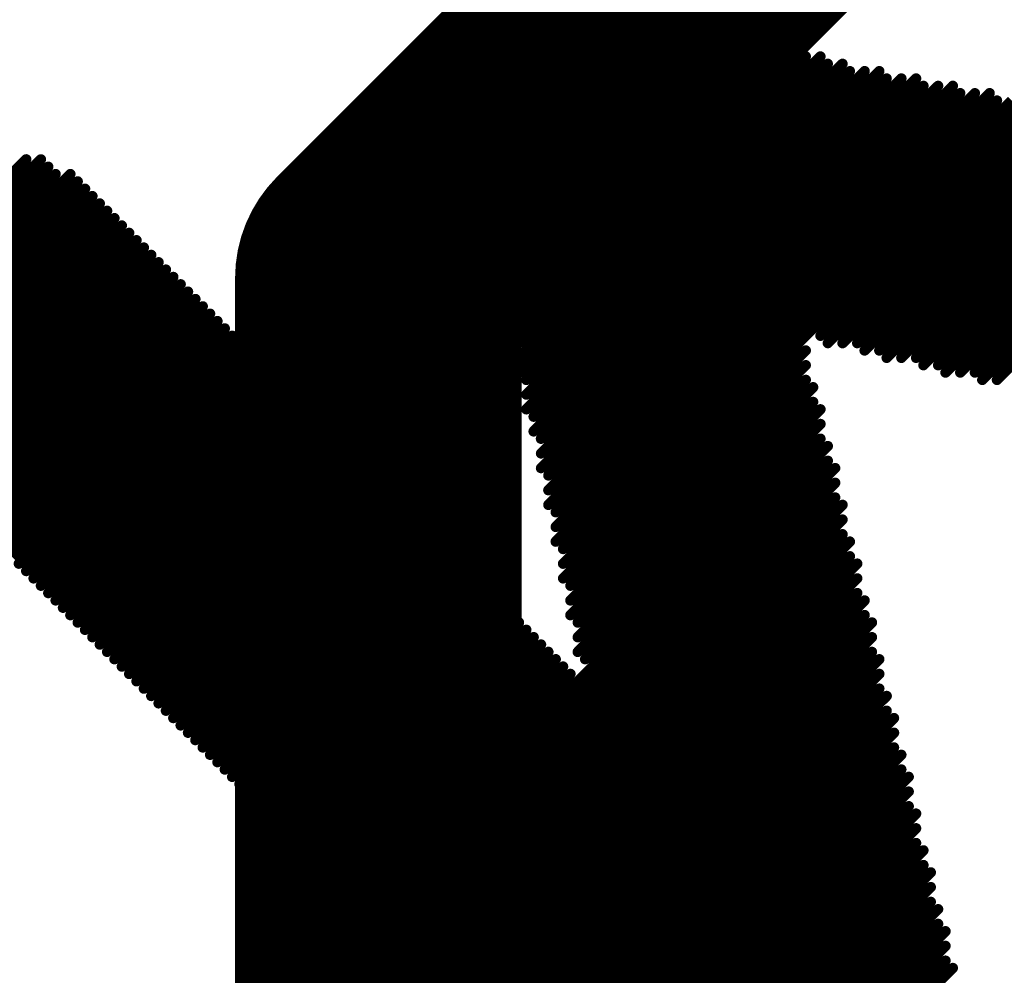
# Model space of a CAD drawing. Header units: inches. Extents: x -60 to 68, y -60 to 60.
# Tile 30 of 78: x -38.69 to -36.28, y 31.61 to 33.94. Entities that reach past the tile are written whole.
import ezdxf

# ---------------------------------------------------------------- set-up
doc = ezdxf.new("R2010")
doc.units = ezdxf.units.IN
doc.layers.add('Bottom Overlay', color=54, linetype='Continuous')
doc.layers.add('Top Copper', color=1, linetype='Continuous')

# ---------------------------------------------------------------- blocks, each defined once
blk = doc.blocks.new('LOGO_MSM_B_74')
at = {"layer": 'Bottom Overlay'}
for points in [[(-3.6195, 1.5748, 0.0254, 0.0254, 0), (-2.9591, 1.5748, 0.0254, 0.0254, 0)], [(-3.6195, 1.5494, 0.0254, 0.0254, 0), (-2.9337, 1.5494, 0.0254, 0.0254, 0)], [(-3.6449, 1.524, 0.0254, 0.0254, 0), (-2.9337, 1.524, 0.0254, 0.0254, 0)], [(-3.6449, 1.4986, 0.0254, 0.0254, 0), (-2.9337, 1.4986, 0.0254, 0.0254, 0)], [(-3.6449, 1.4732, 0.0254, 0.0254, 0), (-2.9083, 1.4732, 0.0254, 0.0254, 0)], [(-3.6449, 1.4478, 0.0254, 0.0254, 0), (-2.9083, 1.4478, 0.0254, 0.0254, 0)], [(-3.6703, 1.4224, 0.0254, 0.0254, 0), (-2.9083, 1.4224, 0.0254, 0.0254, 0)], [(-3.6703, 1.397, 0.0254, 0.0254, 0), (-2.9083, 1.397, 0.0254, 0.0254, 0)], [(-3.6703, 1.3716, 0.0254, 0.0254, 0), (-2.9083, 1.3716, 0.0254, 0.0254, 0)], [(-3.6703, 1.3462, 0.0254, 0.0254, 0), (-2.9083, 1.3462, 0.0254, 0.0254, 0)], [(-3.6703, 1.3208, 0.0254, 0.0254, 0), (-2.9083, 1.3208, 0.0254, 0.0254, 0)], [(-3.6703, 1.2954, 0.0254, 0.0254, 0), (-2.9083, 1.2954, 0.0254, 0.0254, 0)], [(-3.6703, 1.27, 0.0254, 0.0254, 0), (-2.9083, 1.27, 0.0254, 0.0254, 0)], [(-3.6703, 1.2446, 0.0254, 0.0254, 0), (-2.9083, 1.2446, 0.0254, 0.0254, 0)], [(-3.6703, 1.2192, 0.0254, 0.0254, 0), (-2.9083, 1.2192, 0.0254, 0.0254, 0)], [(-3.6703, 1.1938, 0.0254, 0.0254, 0), (-2.9083, 1.1938, 0.0254, 0.0254, 0)], [(-3.6703, 1.1684, 0.0254, 0.0254, 0), (-2.9083, 1.1684, 0.0254, 0.0254, 0)], [(-3.6703, 1.143, 0.0254, 0.0254, 0), (-2.9083, 1.143, 0.0254, 0.0254, 0)], [(-3.6703, 1.1176, 0.0254, 0.0254, 0), (-2.9083, 1.1176, 0.0254, 0.0254, 0)], [(-3.6703, 1.0922, 0.0254, 0.0254, 0), (-2.9083, 1.0922, 0.0254, 0.0254, 0)], [(-3.6703, 1.0668, 0.0254, 0.0254, 0), (-2.9083, 1.0668, 0.0254, 0.0254, 0)], [(-3.6703, 1.0414, 0.0254, 0.0254, 0), (-2.9083, 1.0414, 0.0254, 0.0254, 0)], [(-3.6703, 1.016, 0.0254, 0.0254, 0), (-2.9083, 1.016, 0.0254, 0.0254, 0)], [(-3.6703, 0.9906, 0.0254, 0.0254, 0), (-2.9083, 0.9906, 0.0254, 0.0254, 0)], [(-3.6703, 0.9652, 0.0254, 0.0254, 0), (-2.9083, 0.9652, 0.0254, 0.0254, 0)], [(-3.6703, 0.9398, 0.0254, 0.0254, 0), (-2.9083, 0.9398, 0.0254, 0.0254, 0)], [(-3.6703, 0.9144, 0.0254, 0.0254, 0), (-2.9083, 0.9144, 0.0254, 0.0254, 0)], [(-3.6703, 0.889, 0.0254, 0.0254, 0), (-2.9083, 0.889, 0.0254, 0.0254, 0)], [(-3.6703, 0.8636, 0.0254, 0.0254, 0), (-2.9083, 0.8636, 0.0254, 0.0254, 0)], [(-1.9939, 0.8636, 0.0254, 0.0254, 0), (-1.8161, 0.8636, 0.0254, 0.0254, 0)], [(-3.6703, 0.8382, 0.0254, 0.0254, 0), (-2.9083, 0.8382, 0.0254, 0.0254, 0)], [(-2.0955, 0.8382, 0.0254, 0.0254, 0), (-1.7653, 0.8382, 0.0254, 0.0254, 0)], [(-3.6703, 0.8128, 0.0254, 0.0254, 0), (-2.9083, 0.8128, 0.0254, 0.0254, 0)], [(-2.1209, 0.8128, 0.0254, 0.0254, 0), (-1.7399, 0.8128, 0.0254, 0.0254, 0)], [(-3.6703, 0.7874, 0.0254, 0.0254, 0), (-2.9083, 0.7874, 0.0254, 0.0254, 0)], [(-2.1717, 0.7874, 0.0254, 0.0254, 0), (-1.7145, 0.7874, 0.0254, 0.0254, 0)], [(-3.6703, 0.762, 0.0254, 0.0254, 0), (-2.9083, 0.762, 0.0254, 0.0254, 0)], [(-2.1971, 0.762, 0.0254, 0.0254, 0), (-1.6891, 0.762, 0.0254, 0.0254, 0)], [(-3.6703, 0.7366, 0.0254, 0.0254, 0), (-2.9083, 0.7366, 0.0254, 0.0254, 0)], [(-2.2225, 0.7366, 0.0254, 0.0254, 0), (-1.6637, 0.7366, 0.0254, 0.0254, 0)], [(-3.6703, 0.7112, 0.0254, 0.0254, 0), (-2.9083, 0.7112, 0.0254, 0.0254, 0)], [(-2.2225, 0.7112, 0.0254, 0.0254, 0), (-1.6383, 0.7112, 0.0254, 0.0254, 0)], [(-3.6703, 0.6858, 0.0254, 0.0254, 0), (-2.9083, 0.6858, 0.0254, 0.0254, 0)], [(-2.2479, 0.6858, 0.0254, 0.0254, 0), (-1.6129, 0.6858, 0.0254, 0.0254, 0)], [(-3.6703, 0.6604, 0.0254, 0.0254, 0), (-2.9083, 0.6604, 0.0254, 0.0254, 0)], [(-2.2733, 0.6604, 0.0254, 0.0254, 0), (-1.6129, 0.6604, 0.0254, 0.0254, 0)], [(-3.6703, 0.635, 0.0254, 0.0254, 0), (-2.9083, 0.635, 0.0254, 0.0254, 0)], [(-2.2733, 0.635, 0.0254, 0.0254, 0), (-1.5875, 0.635, 0.0254, 0.0254, 0)], [(-3.6703, 0.6096, 0.0254, 0.0254, 0), (-2.9083, 0.6096, 0.0254, 0.0254, 0)], [(-2.2987, 0.6096, 0.0254, 0.0254, 0), (-1.5621, 0.6096, 0.0254, 0.0254, 0)], [(-3.6703, 0.5842, 0.0254, 0.0254, 0), (-2.9083, 0.5842, 0.0254, 0.0254, 0)], [(-2.3241, 0.5842, 0.0254, 0.0254, 0), (-1.5621, 0.5842, 0.0254, 0.0254, 0)], [(-3.6703, 0.5588, 0.0254, 0.0254, 0), (-2.9083, 0.5588, 0.0254, 0.0254, 0)], [(-2.3241, 0.5588, 0.0254, 0.0254, 0), (-1.5367, 0.5588, 0.0254, 0.0254, 0)], [(-3.6703, 0.5334, 0.0254, 0.0254, 0), (-2.9083, 0.5334, 0.0254, 0.0254, 0)], [(-2.3495, 0.5334, 0.0254, 0.0254, 0), (-1.5113, 0.5334, 0.0254, 0.0254, 0)], [(-3.6703, 0.508, 0.0254, 0.0254, 0), (-2.9083, 0.508, 0.0254, 0.0254, 0)], [(-2.3749, 0.508, 0.0254, 0.0254, 0), (-1.5113, 0.508, 0.0254, 0.0254, 0)], [(-3.6703, 0.4826, 0.0254, 0.0254, 0), (-2.9083, 0.4826, 0.0254, 0.0254, 0)], [(-2.3749, 0.4826, 0.0254, 0.0254, 0), (-1.4859, 0.4826, 0.0254, 0.0254, 0)], [(-3.6703, 0.4572, 0.0254, 0.0254, 0), (-2.9083, 0.4572, 0.0254, 0.0254, 0)], [(-2.4003, 0.4572, 0.0254, 0.0254, 0), (-1.4605, 0.4572, 0.0254, 0.0254, 0)], [(-3.6703, 0.4318, 0.0254, 0.0254, 0), (-2.9083, 0.4318, 0.0254, 0.0254, 0)], [(-2.4257, 0.4318, 0.0254, 0.0254, 0), (-1.4605, 0.4318, 0.0254, 0.0254, 0)], [(-3.6703, 0.4064, 0.0254, 0.0254, 0), (-2.9083, 0.4064, 0.0254, 0.0254, 0)], [(-2.4257, 0.4064, 0.0254, 0.0254, 0), (-1.4351, 0.4064, 0.0254, 0.0254, 0)], [(-3.6703, 0.381, 0.0254, 0.0254, 0), (-2.9083, 0.381, 0.0254, 0.0254, 0)], [(-2.4511, 0.381, 0.0254, 0.0254, 0), (-1.4097, 0.381, 0.0254, 0.0254, 0)], [(-3.6703, 0.3556, 0.0254, 0.0254, 0), (-2.9083, 0.3556, 0.0254, 0.0254, 0)], [(-2.4765, 0.3556, 0.0254, 0.0254, 0), (-1.4097, 0.3556, 0.0254, 0.0254, 0)], [(-3.6703, 0.3302, 0.0254, 0.0254, 0), (-2.9083, 0.3302, 0.0254, 0.0254, 0)], [(-2.4765, 0.3302, 0.0254, 0.0254, 0), (-1.3843, 0.3302, 0.0254, 0.0254, 0)], [(-3.6703, 0.3048, 0.0254, 0.0254, 0), (-2.9083, 0.3048, 0.0254, 0.0254, 0)], [(-2.5019, 0.3048, 0.0254, 0.0254, 0), (-1.3843, 0.3048, 0.0254, 0.0254, 0)], [(-3.6703, 0.2794, 0.0254, 0.0254, 0), (-2.9083, 0.2794, 0.0254, 0.0254, 0)], [(-2.5273, 0.2794, 0.0254, 0.0254, 0), (-1.3589, 0.2794, 0.0254, 0.0254, 0)], [(-3.6703, 0.254, 0.0254, 0.0254, 0), (-2.9083, 0.254, 0.0254, 0.0254, 0)], [(-2.5273, 0.254, 0.0254, 0.0254, 0), (-1.3335, 0.254, 0.0254, 0.0254, 0)], [(-3.6703, 0.2286, 0.0254, 0.0254, 0), (-2.9083, 0.2286, 0.0254, 0.0254, 0)], [(-2.5527, 0.2286, 0.0254, 0.0254, 0), (-1.3335, 0.2286, 0.0254, 0.0254, 0)], [(-3.6703, 0.2032, 0.0254, 0.0254, 0), (-2.9083, 0.2032, 0.0254, 0.0254, 0)], [(-2.5527, 0.2032, 0.0254, 0.0254, 0), (-1.3081, 0.2032, 0.0254, 0.0254, 0)], [(-3.6703, 0.1778, 0.0254, 0.0254, 0), (-2.9083, 0.1778, 0.0254, 0.0254, 0)], [(-2.5781, 0.1778, 0.0254, 0.0254, 0), (-1.2827, 0.1778, 0.0254, 0.0254, 0)], [(-3.6703, 0.1524, 0.0254, 0.0254, 0), (-2.9083, 0.1524, 0.0254, 0.0254, 0)], [(-2.6035, 0.1524, 0.0254, 0.0254, 0), (-1.2827, 0.1524, 0.0254, 0.0254, 0)], [(-3.6703, 0.127, 0.0254, 0.0254, 0), (-2.9083, 0.127, 0.0254, 0.0254, 0)], [(-2.6035, 0.127, 0.0254, 0.0254, 0), (-1.2573, 0.127, 0.0254, 0.0254, 0)], [(-3.6703, 0.1016, 0.0254, 0.0254, 0), (-2.9083, 0.1016, 0.0254, 0.0254, 0)], [(-2.6289, 0.1016, 0.0254, 0.0254, 0), (-1.2319, 0.1016, 0.0254, 0.0254, 0)], [(-3.6703, 0.0762, 0.0254, 0.0254, 0), (-2.9083, 0.0762, 0.0254, 0.0254, 0)], [(-2.6543, 0.0762, 0.0254, 0.0254, 0), (-1.2319, 0.0762, 0.0254, 0.0254, 0)], [(-3.6703, 0.0508, 0.0254, 0.0254, 0), (-2.9083, 0.0508, 0.0254, 0.0254, 0)], [(-2.6543, 0.0508, 0.0254, 0.0254, 0), (-1.2065, 0.0508, 0.0254, 0.0254, 0)], [(-3.6703, 0.0254, 0.0254, 0.0254, 0), (-2.9083, 0.0254, 0.0254, 0.0254, 0)], [(-2.6797, 0.0254, 0.0254, 0.0254, 0), (-1.1811, 0.0254, 0.0254, 0.0254, 0)], [(-3.6703, 0, 0.0254, 0.0254, 0), (-2.9083, 0, 0.0254, 0.0254, 0)], [(-2.7051, 0, 0.0254, 0.0254, 0), (-1.1811, 0, 0.0254, 0.0254, 0)], [(-3.6703, -0.0254, 0.0254, 0.0254, 0), (-2.9083, -0.0254, 0.0254, 0.0254, 0)], [(-2.7051, -0.0254, 0.0254, 0.0254, 0), (-1.1557, -0.0254, 0.0254, 0.0254, 0)], [(-3.6703, -0.0508, 0.0254, 0.0254, 0), (-2.9083, -0.0508, 0.0254, 0.0254, 0)], [(-2.7305, -0.0508, 0.0254, 0.0254, 0), (-1.1303, -0.0508, 0.0254, 0.0254, 0)], [(-3.6703, -0.0762, 0.0254, 0.0254, 0), (-2.9083, -0.0762, 0.0254, 0.0254, 0)], [(-2.7559, -0.0762, 0.0254, 0.0254, 0), (-1.1303, -0.0762, 0.0254, 0.0254, 0)], [(-3.6703, -0.1016, 0.0254, 0.0254, 0), (-2.9083, -0.1016, 0.0254, 0.0254, 0)], [(-2.7559, -0.1016, 0.0254, 0.0254, 0), (-1.9431, -0.1016, 0.0254, 0.0254, 0)], [(-1.8923, -0.1016, 0.0254, 0.0254, 0), (-1.1049, -0.1016, 0.0254, 0.0254, 0)], [(-3.6703, -0.127, 0.0254, 0.0254, 0), (-2.9083, -0.127, 0.0254, 0.0254, 0)], [(-2.7813, -0.127, 0.0254, 0.0254, 0), (-1.9685, -0.127, 0.0254, 0.0254, 0)], [(-1.8923, -0.127, 0.0254, 0.0254, 0), (-1.1049, -0.127, 0.0254, 0.0254, 0)], [(-3.6703, -0.1524, 0.0254, 0.0254, 0), (-2.9083, -0.1524, 0.0254, 0.0254, 0)], [(-2.8067, -0.1524, 0.0254, 0.0254, 0), (-1.9939, -0.1524, 0.0254, 0.0254, 0)], [(-1.8669, -0.1524, 0.0254, 0.0254, 0), (-1.0795, -0.1524, 0.0254, 0.0254, 0)], [(-3.6703, -0.1778, 0.0254, 0.0254, 0), (-2.9083, -0.1778, 0.0254, 0.0254, 0)], [(-2.8067, -0.1778, 0.0254, 0.0254, 0), (-1.9939, -0.1778, 0.0254, 0.0254, 0)], [(-1.8415, -0.1778, 0.0254, 0.0254, 0), (-1.0541, -0.1778, 0.0254, 0.0254, 0)], [(-3.6703, -0.2032, 0.0254, 0.0254, 0), (-2.9083, -0.2032, 0.0254, 0.0254, 0)], [(-2.8321, -0.2032, 0.0254, 0.0254, 0), (-2.0193, -0.2032, 0.0254, 0.0254, 0)], [(-1.8415, -0.2032, 0.0254, 0.0254, 0), (-1.0541, -0.2032, 0.0254, 0.0254, 0)], [(-3.6703, -0.2286, 0.0254, 0.0254, 0), (-2.9083, -0.2286, 0.0254, 0.0254, 0)], [(-2.8575, -0.2286, 0.0254, 0.0254, 0), (-2.0193, -0.2286, 0.0254, 0.0254, 0)], [(-1.8161, -0.2286, 0.0254, 0.0254, 0), (-1.0287, -0.2286, 0.0254, 0.0254, 0)], [(-3.6703, -0.254, 0.0254, 0.0254, 0), (-2.9083, -0.254, 0.0254, 0.0254, 0)], [(-2.8575, -0.254, 0.0254, 0.0254, 0), (-2.0447, -0.254, 0.0254, 0.0254, 0)], [(-1.8161, -0.254, 0.0254, 0.0254, 0), (-1.0033, -0.254, 0.0254, 0.0254, 0)], [(-3.6703, -0.2794, 0.0254, 0.0254, 0), (-2.0701, -0.2794, 0.0254, 0.0254, 0)], [(-1.7907, -0.2794, 0.0254, 0.0254, 0), (-1.0033, -0.2794, 0.0254, 0.0254, 0)], [(-3.6703, -0.3048, 0.0254, 0.0254, 0), (-2.0701, -0.3048, 0.0254, 0.0254, 0)], [(-1.7653, -0.3048, 0.0254, 0.0254, 0), (-0.1905, -0.3048, 0.0254, 0.0254, 0)], [(-3.6703, -0.3302, 0.0254, 0.0254, 0), (-2.0955, -0.3302, 0.0254, 0.0254, 0)], [(-1.7653, -0.3302, 0.0254, 0.0254, 0), (-0.1905, -0.3302, 0.0254, 0.0254, 0)], [(-3.6703, -0.3556, 0.0254, 0.0254, 0), (-2.0955, -0.3556, 0.0254, 0.0254, 0)], [(-1.7399, -0.3556, 0.0254, 0.0254, 0), (-0.1905, -0.3556, 0.0254, 0.0254, 0)], [(-3.6703, -0.381, 0.0254, 0.0254, 0), (-2.1209, -0.381, 0.0254, 0.0254, 0)], [(-1.7399, -0.381, 0.0254, 0.0254, 0), (-0.1905, -0.381, 0.0254, 0.0254, 0)], [(-3.6703, -0.4064, 0.0254, 0.0254, 0), (-2.1463, -0.4064, 0.0254, 0.0254, 0)], [(-1.7145, -0.4064, 0.0254, 0.0254, 0), (-0.1905, -0.4064, 0.0254, 0.0254, 0)], [(-3.6703, -0.4318, 0.0254, 0.0254, 0), (-2.1463, -0.4318, 0.0254, 0.0254, 0)], [(-1.6891, -0.4318, 0.0254, 0.0254, 0), (-0.1905, -0.4318, 0.0254, 0.0254, 0)], [(-3.6703, -0.4572, 0.0254, 0.0254, 0), (-2.1717, -0.4572, 0.0254, 0.0254, 0)], [(-1.6891, -0.4572, 0.0254, 0.0254, 0), (-0.1905, -0.4572, 0.0254, 0.0254, 0)], [(-3.6703, -0.4826, 0.0254, 0.0254, 0), (-2.1971, -0.4826, 0.0254, 0.0254, 0)], [(-1.6637, -0.4826, 0.0254, 0.0254, 0), (-0.1905, -0.4826, 0.0254, 0.0254, 0)], [(-3.6703, -0.508, 0.0254, 0.0254, 0), (-2.1971, -0.508, 0.0254, 0.0254, 0)], [(-3.6703, -0.5334, 0.0254, 0.0254, 0), (-2.2225, -0.5334, 0.0254, 0.0254, 0)], [(-3.6703, -0.5588, 0.0254, 0.0254, 0), (-2.2225, -0.5588, 0.0254, 0.0254, 0)], [(-3.6703, -0.5842, 0.0254, 0.0254, 0), (-2.2479, -0.5842, 0.0254, 0.0254, 0)], [(-3.6703, -0.6096, 0.0254, 0.0254, 0), (-2.2733, -0.6096, 0.0254, 0.0254, 0)], [(-3.6703, -0.635, 0.0254, 0.0254, 0), (-2.2733, -0.635, 0.0254, 0.0254, 0)], [(-3.6703, -0.6604, 0.0254, 0.0254, 0), (-2.2987, -0.6604, 0.0254, 0.0254, 0)], [(-3.6703, -0.6858, 0.0254, 0.0254, 0), (-2.2987, -0.6858, 0.0254, 0.0254, 0)], [(-3.6703, -0.7112, 0.0254, 0.0254, 0), (-2.3241, -0.7112, 0.0254, 0.0254, 0)], [(-3.6703, -0.7366, 0.0254, 0.0254, 0), (-2.3495, -0.7366, 0.0254, 0.0254, 0)], [(-3.6703, -0.762, 0.0254, 0.0254, 0), (-2.3495, -0.762, 0.0254, 0.0254, 0)], [(-3.6703, -0.7874, 0.0254, 0.0254, 0), (-2.3749, -0.7874, 0.0254, 0.0254, 0)], [(-3.6703, -0.8128, 0.0254, 0.0254, 0), (-2.4003, -0.8128, 0.0254, 0.0254, 0)], [(-3.6703, -0.8382, 0.0254, 0.0254, 0), (-2.4003, -0.8382, 0.0254, 0.0254, 0)], [(-3.6703, -0.8636, 0.0254, 0.0254, 0), (-2.4257, -0.8636, 0.0254, 0.0254, 0)], [(-3.6703, -0.889, 0.0254, 0.0254, 0), (-2.4257, -0.889, 0.0254, 0.0254, 0)], [(-3.6703, -0.9144, 0.0254, 0.0254, 0), (-2.4511, -0.9144, 0.0254, 0.0254, 0)], [(-3.6703, -0.9398, 0.0254, 0.0254, 0), (-2.4765, -0.9398, 0.0254, 0.0254, 0)], [(-3.6703, -0.9652, 0.0254, 0.0254, 0), (-2.4765, -0.9652, 0.0254, 0.0254, 0)], [(-3.6703, -0.9906, 0.0254, 0.0254, 0), (-2.5019, -0.9906, 0.0254, 0.0254, 0)], [(-3.6703, -1.016, 0.0254, 0.0254, 0), (-2.5019, -1.016, 0.0254, 0.0254, 0)], [(-3.6703, -1.0414, 0.0254, 0.0254, 0), (-2.5273, -1.0414, 0.0254, 0.0254, 0)], [(-3.6703, -1.0668, 0.0254, 0.0254, 0), (-2.5527, -1.0668, 0.0254, 0.0254, 0)], [(-3.6703, -1.0922, 0.0254, 0.0254, 0), (-2.5527, -1.0922, 0.0254, 0.0254, 0)], [(-3.6703, -1.1176, 0.0254, 0.0254, 0), (-2.5781, -1.1176, 0.0254, 0.0254, 0)], [(-3.6703, -1.143, 0.0254, 0.0254, 0), (-2.6035, -1.143, 0.0254, 0.0254, 0)], [(-3.6703, -1.1684, 0.0254, 0.0254, 0), (-2.6035, -1.1684, 0.0254, 0.0254, 0)], [(-3.6703, -1.1938, 0.0254, 0.0254, 0), (-2.6289, -1.1938, 0.0254, 0.0254, 0)], [(-3.6703, -1.2192, 0.0254, 0.0254, 0), (-2.6289, -1.2192, 0.0254, 0.0254, 0)], [(-3.6703, -1.2446, 0.0254, 0.0254, 0), (-2.6543, -1.2446, 0.0254, 0.0254, 0)], [(-3.6703, -1.27, 0.0254, 0.0254, 0), (-2.6797, -1.27, 0.0254, 0.0254, 0)], [(-3.6703, -1.2954, 0.0254, 0.0254, 0), (-2.6797, -1.2954, 0.0254, 0.0254, 0)], [(-3.6703, -1.3208, 0.0254, 0.0254, 0), (-2.7051, -1.3208, 0.0254, 0.0254, 0)], [(-3.6703, -1.3462, 0.0254, 0.0254, 0), (-2.7051, -1.3462, 0.0254, 0.0254, 0)], [(-3.6703, -1.3716, 0.0254, 0.0254, 0), (-2.7305, -1.3716, 0.0254, 0.0254, 0)], [(-3.6703, -1.397, 0.0254, 0.0254, 0), (-2.7559, -1.397, 0.0254, 0.0254, 0)], [(-3.6449, -1.4224, 0.0254, 0.0254, 0), (-2.7559, -1.4224, 0.0254, 0.0254, 0)]]:
    blk.add_lwpolyline(points, format="xyseb", dxfattribs=at)
for points in [[(-2.9655, 1.5748, 0.0127, 0.0127, 1), (-2.9527, 1.5748, 0.0127, 0.0127, 1)], [(-2.94, 1.5494, 0.0127, 0.0127, 1), (-2.9274, 1.5494, 0.0127, 0.0127, 1)], [(-2.94, 1.524, 0.0127, 0.0127, 1), (-2.9274, 1.524, 0.0127, 0.0127, 1)], [(-2.94, 1.4986, 0.0127, 0.0127, 1), (-2.9274, 1.4986, 0.0127, 0.0127, 1)], [(-2.9146, 1.4732, 0.0127, 0.0127, 1), (-2.9019, 1.4732, 0.0127, 0.0127, 1)], [(-2.9146, 1.4478, 0.0127, 0.0127, 1), (-2.9019, 1.4478, 0.0127, 0.0127, 1)], [(-2.9146, 1.4224, 0.0127, 0.0127, 1), (-2.9019, 1.4224, 0.0127, 0.0127, 1)], [(-2.9146, 1.397, 0.0127, 0.0127, 1), (-2.9019, 1.397, 0.0127, 0.0127, 1)], [(-2.9146, 1.3716, 0.0127, 0.0127, 1), (-2.9019, 1.3716, 0.0127, 0.0127, 1)], [(-2.9146, 1.3462, 0.0127, 0.0127, 1), (-2.9019, 1.3462, 0.0127, 0.0127, 1)], [(-2.9146, 1.3208, 0.0127, 0.0127, 1), (-2.9019, 1.3208, 0.0127, 0.0127, 1)], [(-2.9146, 1.2954, 0.0127, 0.0127, 1), (-2.9019, 1.2954, 0.0127, 0.0127, 1)], [(-2.9146, 1.27, 0.0127, 0.0127, 1), (-2.9019, 1.27, 0.0127, 0.0127, 1)], [(-2.9146, 1.2446, 0.0127, 0.0127, 1), (-2.9019, 1.2446, 0.0127, 0.0127, 1)], [(-2.9146, 1.2192, 0.0127, 0.0127, 1), (-2.9019, 1.2192, 0.0127, 0.0127, 1)], [(-2.9146, 1.1938, 0.0127, 0.0127, 1), (-2.9019, 1.1938, 0.0127, 0.0127, 1)], [(-2.9146, 1.1684, 0.0127, 0.0127, 1), (-2.9019, 1.1684, 0.0127, 0.0127, 1)], [(-2.9146, 1.143, 0.0127, 0.0127, 1), (-2.9019, 1.143, 0.0127, 0.0127, 1)], [(-2.9146, 1.1176, 0.0127, 0.0127, 1), (-2.9019, 1.1176, 0.0127, 0.0127, 1)], [(-2.9146, 1.0922, 0.0127, 0.0127, 1), (-2.9019, 1.0922, 0.0127, 0.0127, 1)], [(-2.9146, 1.0668, 0.0127, 0.0127, 1), (-2.9019, 1.0668, 0.0127, 0.0127, 1)], [(-2.9146, 1.0414, 0.0127, 0.0127, 1), (-2.9019, 1.0414, 0.0127, 0.0127, 1)], [(-2.9146, 1.016, 0.0127, 0.0127, 1), (-2.9019, 1.016, 0.0127, 0.0127, 1)], [(-2.9146, 0.9906, 0.0127, 0.0127, 1), (-2.9019, 0.9906, 0.0127, 0.0127, 1)], [(-2.9146, 0.9652, 0.0127, 0.0127, 1), (-2.9019, 0.9652, 0.0127, 0.0127, 1)], [(-2.9146, 0.9398, 0.0127, 0.0127, 1), (-2.9019, 0.9398, 0.0127, 0.0127, 1)], [(-2.9146, 0.9144, 0.0127, 0.0127, 1), (-2.9019, 0.9144, 0.0127, 0.0127, 1)], [(-3.6766, 0.889, 0.0127, 0.0127, 1), (-3.6639, 0.889, 0.0127, 0.0127, 1)], [(-2.9146, 0.889, 0.0127, 0.0127, 1), (-2.9019, 0.889, 0.0127, 0.0127, 1)], [(-3.6766, 0.8636, 0.0127, 0.0127, 1), (-3.6639, 0.8636, 0.0127, 0.0127, 1)], [(-2.9146, 0.8636, 0.0127, 0.0127, 1), (-2.9019, 0.8636, 0.0127, 0.0127, 1)], [(-2.0002, 0.8636, 0.0127, 0.0127, 1), (-1.9875, 0.8636, 0.0127, 0.0127, 1)], [(-1.8224, 0.8636, 0.0127, 0.0127, 1), (-1.8097, 0.8636, 0.0127, 0.0127, 1)], [(-3.6766, 0.8382, 0.0127, 0.0127, 1), (-3.6639, 0.8382, 0.0127, 0.0127, 1)], [(-2.9146, 0.8382, 0.0127, 0.0127, 1), (-2.9019, 0.8382, 0.0127, 0.0127, 1)], [(-2.1019, 0.8382, 0.0127, 0.0127, 1), (-2.0892, 0.8382, 0.0127, 0.0127, 1)], [(-1.7716, 0.8382, 0.0127, 0.0127, 1), (-1.759, 0.8382, 0.0127, 0.0127, 1)], [(-3.6766, 0.8128, 0.0127, 0.0127, 1), (-3.6639, 0.8128, 0.0127, 0.0127, 1)], [(-2.9146, 0.8128, 0.0127, 0.0127, 1), (-2.9019, 0.8128, 0.0127, 0.0127, 1)], [(-2.1273, 0.8128, 0.0127, 0.0127, 1), (-2.1145, 0.8128, 0.0127, 0.0127, 1)], [(-1.7463, 0.8128, 0.0127, 0.0127, 1), (-1.7335, 0.8128, 0.0127, 0.0127, 1)], [(-3.6766, 0.7874, 0.0127, 0.0127, 1), (-3.6639, 0.7874, 0.0127, 0.0127, 1)], [(-2.9146, 0.7874, 0.0127, 0.0127, 1), (-2.9019, 0.7874, 0.0127, 0.0127, 1)], [(-2.178, 0.7874, 0.0127, 0.0127, 1), (-2.1654, 0.7874, 0.0127, 0.0127, 1)], [(-1.7208, 0.7874, 0.0127, 0.0127, 1), (-1.7082, 0.7874, 0.0127, 0.0127, 1)], [(-3.6766, 0.762, 0.0127, 0.0127, 1), (-3.6639, 0.762, 0.0127, 0.0127, 1)], [(-2.9146, 0.762, 0.0127, 0.0127, 1), (-2.9019, 0.762, 0.0127, 0.0127, 1)], [(-2.2034, 0.762, 0.0127, 0.0127, 1), (-2.1907, 0.762, 0.0127, 0.0127, 1)], [(-1.6954, 0.762, 0.0127, 0.0127, 1), (-1.6827, 0.762, 0.0127, 0.0127, 1)], [(-3.6766, 0.7366, 0.0127, 0.0127, 1), (-3.6639, 0.7366, 0.0127, 0.0127, 1)], [(-2.9146, 0.7366, 0.0127, 0.0127, 1), (-2.9019, 0.7366, 0.0127, 0.0127, 1)], [(-2.2288, 0.7366, 0.0127, 0.0127, 1), (-2.2161, 0.7366, 0.0127, 0.0127, 1)], [(-1.6701, 0.7366, 0.0127, 0.0127, 1), (-1.6574, 0.7366, 0.0127, 0.0127, 1)], [(-3.6766, 0.7112, 0.0127, 0.0127, 1), (-3.6639, 0.7112, 0.0127, 0.0127, 1)], [(-2.9146, 0.7112, 0.0127, 0.0127, 1), (-2.9019, 0.7112, 0.0127, 0.0127, 1)], [(-2.2288, 0.7112, 0.0127, 0.0127, 1), (-2.2161, 0.7112, 0.0127, 0.0127, 1)], [(-1.6446, 0.7112, 0.0127, 0.0127, 1), (-1.632, 0.7112, 0.0127, 0.0127, 1)], [(-3.6766, 0.6858, 0.0127, 0.0127, 1), (-3.6639, 0.6858, 0.0127, 0.0127, 1)], [(-2.9146, 0.6858, 0.0127, 0.0127, 1), (-2.9019, 0.6858, 0.0127, 0.0127, 1)], [(-2.2542, 0.6858, 0.0127, 0.0127, 1), (-2.2416, 0.6858, 0.0127, 0.0127, 1)], [(-1.6193, 0.6858, 0.0127, 0.0127, 1), (-1.6065, 0.6858, 0.0127, 0.0127, 1)], [(-3.6766, 0.6604, 0.0127, 0.0127, 1), (-3.6639, 0.6604, 0.0127, 0.0127, 1)], [(-2.9146, 0.6604, 0.0127, 0.0127, 1), (-2.9019, 0.6604, 0.0127, 0.0127, 1)], [(-2.2797, 0.6604, 0.0127, 0.0127, 1), (-2.267, 0.6604, 0.0127, 0.0127, 1)], [(-1.6193, 0.6604, 0.0127, 0.0127, 1), (-1.6065, 0.6604, 0.0127, 0.0127, 1)], [(-3.6766, 0.635, 0.0127, 0.0127, 1), (-3.6639, 0.635, 0.0127, 0.0127, 1)], [(-2.9146, 0.635, 0.0127, 0.0127, 1), (-2.9019, 0.635, 0.0127, 0.0127, 1)], [(-2.2797, 0.635, 0.0127, 0.0127, 1), (-2.267, 0.635, 0.0127, 0.0127, 1)], [(-1.5938, 0.635, 0.0127, 0.0127, 1), (-1.5812, 0.635, 0.0127, 0.0127, 1)], [(-3.6766, 0.6096, 0.0127, 0.0127, 1), (-3.6639, 0.6096, 0.0127, 0.0127, 1)], [(-2.9146, 0.6096, 0.0127, 0.0127, 1), (-2.9019, 0.6096, 0.0127, 0.0127, 1)], [(-2.3051, 0.6096, 0.0127, 0.0127, 1), (-2.2923, 0.6096, 0.0127, 0.0127, 1)], [(-1.5684, 0.6096, 0.0127, 0.0127, 1), (-1.5557, 0.6096, 0.0127, 0.0127, 1)], [(-3.6766, 0.5842, 0.0127, 0.0127, 1), (-3.6639, 0.5842, 0.0127, 0.0127, 1)], [(-2.9146, 0.5842, 0.0127, 0.0127, 1), (-2.9019, 0.5842, 0.0127, 0.0127, 1)], [(-2.3304, 0.5842, 0.0127, 0.0127, 1), (-2.3178, 0.5842, 0.0127, 0.0127, 1)], [(-1.5684, 0.5842, 0.0127, 0.0127, 1), (-1.5557, 0.5842, 0.0127, 0.0127, 1)], [(-3.6766, 0.5588, 0.0127, 0.0127, 1), (-3.6639, 0.5588, 0.0127, 0.0127, 1)], [(-2.9146, 0.5588, 0.0127, 0.0127, 1), (-2.9019, 0.5588, 0.0127, 0.0127, 1)], [(-2.3304, 0.5588, 0.0127, 0.0127, 1), (-2.3178, 0.5588, 0.0127, 0.0127, 1)], [(-1.5431, 0.5588, 0.0127, 0.0127, 1), (-1.5304, 0.5588, 0.0127, 0.0127, 1)], [(-3.6766, 0.5334, 0.0127, 0.0127, 1), (-3.6639, 0.5334, 0.0127, 0.0127, 1)], [(-2.9146, 0.5334, 0.0127, 0.0127, 1), (-2.9019, 0.5334, 0.0127, 0.0127, 1)], [(-2.3559, 0.5334, 0.0127, 0.0127, 1), (-2.3432, 0.5334, 0.0127, 0.0127, 1)], [(-1.5176, 0.5334, 0.0127, 0.0127, 1), (-1.505, 0.5334, 0.0127, 0.0127, 1)], [(-3.6766, 0.508, 0.0127, 0.0127, 1), (-3.6639, 0.508, 0.0127, 0.0127, 1)], [(-2.9146, 0.508, 0.0127, 0.0127, 1), (-2.9019, 0.508, 0.0127, 0.0127, 1)], [(-2.3813, 0.508, 0.0127, 0.0127, 1), (-2.3685, 0.508, 0.0127, 0.0127, 1)], [(-1.5176, 0.508, 0.0127, 0.0127, 1), (-1.505, 0.508, 0.0127, 0.0127, 1)], [(-3.6766, 0.4826, 0.0127, 0.0127, 1), (-3.6639, 0.4826, 0.0127, 0.0127, 1)], [(-2.9146, 0.4826, 0.0127, 0.0127, 1), (-2.9019, 0.4826, 0.0127, 0.0127, 1)], [(-2.3813, 0.4826, 0.0127, 0.0127, 1), (-2.3685, 0.4826, 0.0127, 0.0127, 1)], [(-1.4923, 0.4826, 0.0127, 0.0127, 1), (-1.4795, 0.4826, 0.0127, 0.0127, 1)], [(-3.6766, 0.4572, 0.0127, 0.0127, 1), (-3.6639, 0.4572, 0.0127, 0.0127, 1)], [(-2.9146, 0.4572, 0.0127, 0.0127, 1), (-2.9019, 0.4572, 0.0127, 0.0127, 1)], [(-2.4066, 0.4572, 0.0127, 0.0127, 1), (-2.3939, 0.4572, 0.0127, 0.0127, 1)], [(-1.4668, 0.4572, 0.0127, 0.0127, 1), (-1.4542, 0.4572, 0.0127, 0.0127, 1)], [(-3.6766, 0.4318, 0.0127, 0.0127, 1), (-3.6639, 0.4318, 0.0127, 0.0127, 1)], [(-2.9146, 0.4318, 0.0127, 0.0127, 1), (-2.9019, 0.4318, 0.0127, 0.0127, 1)], [(-2.432, 0.4318, 0.0127, 0.0127, 1), (-2.4194, 0.4318, 0.0127, 0.0127, 1)], [(-1.4668, 0.4318, 0.0127, 0.0127, 1), (-1.4542, 0.4318, 0.0127, 0.0127, 1)], [(-3.6766, 0.4064, 0.0127, 0.0127, 1), (-3.6639, 0.4064, 0.0127, 0.0127, 1)], [(-2.9146, 0.4064, 0.0127, 0.0127, 1), (-2.9019, 0.4064, 0.0127, 0.0127, 1)], [(-2.432, 0.4064, 0.0127, 0.0127, 1), (-2.4194, 0.4064, 0.0127, 0.0127, 1)], [(-1.4414, 0.4064, 0.0127, 0.0127, 1), (-1.4287, 0.4064, 0.0127, 0.0127, 1)], [(-3.6766, 0.381, 0.0127, 0.0127, 1), (-3.6639, 0.381, 0.0127, 0.0127, 1)], [(-2.9146, 0.381, 0.0127, 0.0127, 1), (-2.9019, 0.381, 0.0127, 0.0127, 1)], [(-2.4575, 0.381, 0.0127, 0.0127, 1), (-2.4447, 0.381, 0.0127, 0.0127, 1)], [(-1.4161, 0.381, 0.0127, 0.0127, 1), (-1.4034, 0.381, 0.0127, 0.0127, 1)], [(-3.6766, 0.3556, 0.0127, 0.0127, 1), (-3.6639, 0.3556, 0.0127, 0.0127, 1)], [(-2.9146, 0.3556, 0.0127, 0.0127, 1), (-2.9019, 0.3556, 0.0127, 0.0127, 1)], [(-2.4829, 0.3556, 0.0127, 0.0127, 1), (-2.4701, 0.3556, 0.0127, 0.0127, 1)], [(-1.4161, 0.3556, 0.0127, 0.0127, 1), (-1.4034, 0.3556, 0.0127, 0.0127, 1)], [(-3.6766, 0.3302, 0.0127, 0.0127, 1), (-3.6639, 0.3302, 0.0127, 0.0127, 1)], [(-2.9146, 0.3302, 0.0127, 0.0127, 1), (-2.9019, 0.3302, 0.0127, 0.0127, 1)], [(-2.4829, 0.3302, 0.0127, 0.0127, 1), (-2.4701, 0.3302, 0.0127, 0.0127, 1)], [(-1.3906, 0.3302, 0.0127, 0.0127, 1), (-1.378, 0.3302, 0.0127, 0.0127, 1)], [(-3.6766, 0.3048, 0.0127, 0.0127, 1), (-3.6639, 0.3048, 0.0127, 0.0127, 1)], [(-2.9146, 0.3048, 0.0127, 0.0127, 1), (-2.9019, 0.3048, 0.0127, 0.0127, 1)], [(-2.5082, 0.3048, 0.0127, 0.0127, 1), (-2.4956, 0.3048, 0.0127, 0.0127, 1)], [(-1.3906, 0.3048, 0.0127, 0.0127, 1), (-1.378, 0.3048, 0.0127, 0.0127, 1)], [(-3.6766, 0.2794, 0.0127, 0.0127, 1), (-3.6639, 0.2794, 0.0127, 0.0127, 1)], [(-2.9146, 0.2794, 0.0127, 0.0127, 1), (-2.9019, 0.2794, 0.0127, 0.0127, 1)], [(-2.5337, 0.2794, 0.0127, 0.0127, 1), (-2.521, 0.2794, 0.0127, 0.0127, 1)], [(-1.3653, 0.2794, 0.0127, 0.0127, 1), (-1.3525, 0.2794, 0.0127, 0.0127, 1)], [(-3.6766, 0.254, 0.0127, 0.0127, 1), (-3.6639, 0.254, 0.0127, 0.0127, 1)], [(-2.9146, 0.254, 0.0127, 0.0127, 1), (-2.9019, 0.254, 0.0127, 0.0127, 1)], [(-2.5337, 0.254, 0.0127, 0.0127, 1), (-2.521, 0.254, 0.0127, 0.0127, 1)], [(-1.3398, 0.254, 0.0127, 0.0127, 1), (-1.3272, 0.254, 0.0127, 0.0127, 1)], [(-3.6766, 0.2286, 0.0127, 0.0127, 1), (-3.6639, 0.2286, 0.0127, 0.0127, 1)], [(-2.9146, 0.2286, 0.0127, 0.0127, 1), (-2.9019, 0.2286, 0.0127, 0.0127, 1)], [(-2.5591, 0.2286, 0.0127, 0.0127, 1), (-2.5463, 0.2286, 0.0127, 0.0127, 1)], [(-1.3398, 0.2286, 0.0127, 0.0127, 1), (-1.3272, 0.2286, 0.0127, 0.0127, 1)], [(-3.6766, 0.2032, 0.0127, 0.0127, 1), (-3.6639, 0.2032, 0.0127, 0.0127, 1)], [(-2.9146, 0.2032, 0.0127, 0.0127, 1), (-2.9019, 0.2032, 0.0127, 0.0127, 1)], [(-2.5591, 0.2032, 0.0127, 0.0127, 1), (-2.5463, 0.2032, 0.0127, 0.0127, 1)], [(-1.3144, 0.2032, 0.0127, 0.0127, 1), (-1.3017, 0.2032, 0.0127, 0.0127, 1)], [(-3.6766, 0.1778, 0.0127, 0.0127, 1), (-3.6639, 0.1778, 0.0127, 0.0127, 1)], [(-2.9146, 0.1778, 0.0127, 0.0127, 1), (-2.9019, 0.1778, 0.0127, 0.0127, 1)], [(-2.5844, 0.1778, 0.0127, 0.0127, 1), (-2.5718, 0.1778, 0.0127, 0.0127, 1)], [(-1.289, 0.1778, 0.0127, 0.0127, 1), (-1.2763, 0.1778, 0.0127, 0.0127, 1)], [(-3.6766, 0.1524, 0.0127, 0.0127, 1), (-3.6639, 0.1524, 0.0127, 0.0127, 1)], [(-2.9146, 0.1524, 0.0127, 0.0127, 1), (-2.9019, 0.1524, 0.0127, 0.0127, 1)], [(-2.6098, 0.1524, 0.0127, 0.0127, 1), (-2.5972, 0.1524, 0.0127, 0.0127, 1)], [(-1.2891, 0.1524, 0.0127, 0.0127, 1), (-1.2764, 0.1524, 0.0127, 0.0127, 1)], [(-3.6766, 0.127, 0.0127, 0.0127, 1), (-3.6639, 0.127, 0.0127, 0.0127, 1)], [(-2.9146, 0.127, 0.0127, 0.0127, 1), (-2.9019, 0.127, 0.0127, 0.0127, 1)], [(-2.6098, 0.127, 0.0127, 0.0127, 1), (-2.5972, 0.127, 0.0127, 0.0127, 1)], [(-1.2636, 0.127, 0.0127, 0.0127, 1), (-1.251, 0.127, 0.0127, 0.0127, 1)], [(-3.6766, 0.1016, 0.0127, 0.0127, 1), (-3.6639, 0.1016, 0.0127, 0.0127, 1)], [(-2.9146, 0.1016, 0.0127, 0.0127, 1), (-2.9019, 0.1016, 0.0127, 0.0127, 1)], [(-2.6353, 0.1016, 0.0127, 0.0127, 1), (-2.6225, 0.1016, 0.0127, 0.0127, 1)], [(-1.2383, 0.1016, 0.0127, 0.0127, 1), (-1.2255, 0.1016, 0.0127, 0.0127, 1)], [(-3.6766, 0.0762, 0.0127, 0.0127, 1), (-3.6639, 0.0762, 0.0127, 0.0127, 1)], [(-2.9146, 0.0762, 0.0127, 0.0127, 1), (-2.9019, 0.0762, 0.0127, 0.0127, 1)], [(-2.6606, 0.0762, 0.0127, 0.0127, 1), (-2.6479, 0.0762, 0.0127, 0.0127, 1)], [(-1.2383, 0.0762, 0.0127, 0.0127, 1), (-1.2255, 0.0762, 0.0127, 0.0127, 1)], [(-3.6766, 0.0508, 0.0127, 0.0127, 1), (-3.6639, 0.0508, 0.0127, 0.0127, 1)], [(-2.9146, 0.0508, 0.0127, 0.0127, 1), (-2.9019, 0.0508, 0.0127, 0.0127, 1)], [(-2.6606, 0.0508, 0.0127, 0.0127, 1), (-2.6479, 0.0508, 0.0127, 0.0127, 1)], [(-1.2128, 0.0508, 0.0127, 0.0127, 1), (-1.2002, 0.0508, 0.0127, 0.0127, 1)], [(-3.6766, 0.0254, 0.0127, 0.0127, 1), (-3.6639, 0.0254, 0.0127, 0.0127, 1)], [(-2.9146, 0.0254, 0.0127, 0.0127, 1), (-2.9019, 0.0254, 0.0127, 0.0127, 1)], [(-2.686, 0.0254, 0.0127, 0.0127, 1), (-2.6734, 0.0254, 0.0127, 0.0127, 1)], [(-1.1874, 0.0254, 0.0127, 0.0127, 1), (-1.1747, 0.0254, 0.0127, 0.0127, 1)], [(-3.6766, 0, 0.0127, 0.0127, 1), (-3.6639, 0, 0.0127, 0.0127, 1)], [(-2.9146, 0, 0.0127, 0.0127, 1), (-2.9019, 0, 0.0127, 0.0127, 1)], [(-2.7115, 0, 0.0127, 0.0127, 1), (-2.6987, 0, 0.0127, 0.0127, 1)], [(-1.1874, 0, 0.0127, 0.0127, 1), (-1.1747, 0, 0.0127, 0.0127, 1)], [(-3.6766, -0.0254, 0.0127, 0.0127, 1), (-3.6639, -0.0254, 0.0127, 0.0127, 1)], [(-2.9146, -0.0254, 0.0127, 0.0127, 1), (-2.9019, -0.0254, 0.0127, 0.0127, 1)], [(-2.7115, -0.0254, 0.0127, 0.0127, 1), (-2.6987, -0.0254, 0.0127, 0.0127, 1)], [(-3.6766, -0.0508, 0.0127, 0.0127, 1), (-3.6639, -0.0508, 0.0127, 0.0127, 1)], [(-2.9146, -0.0508, 0.0127, 0.0127, 1), (-2.9019, -0.0508, 0.0127, 0.0127, 1)], [(-2.7369, -0.0508, 0.0127, 0.0127, 1), (-2.7241, -0.0508, 0.0127, 0.0127, 1)], [(-3.6766, -0.0762, 0.0127, 0.0127, 1), (-3.6639, -0.0762, 0.0127, 0.0127, 1)], [(-2.9146, -0.0762, 0.0127, 0.0127, 1), (-2.9019, -0.0762, 0.0127, 0.0127, 1)], [(-2.7622, -0.0762, 0.0127, 0.0127, 1), (-2.7496, -0.0762, 0.0127, 0.0127, 1)], [(-3.6766, -0.1016, 0.0127, 0.0127, 1), (-3.6639, -0.1016, 0.0127, 0.0127, 1)], [(-2.9146, -0.1016, 0.0127, 0.0127, 1), (-2.9019, -0.1016, 0.0127, 0.0127, 1)], [(-2.7622, -0.1016, 0.0127, 0.0127, 1), (-2.7496, -0.1016, 0.0127, 0.0127, 1)], [(-1.9494, -0.1016, 0.0127, 0.0127, 1), (-1.9367, -0.1016, 0.0127, 0.0127, 1)], [(-1.8986, -0.1016, 0.0127, 0.0127, 1), (-1.886, -0.1016, 0.0127, 0.0127, 1)], [(-3.6766, -0.127, 0.0127, 0.0127, 1), (-3.6639, -0.127, 0.0127, 0.0127, 1)], [(-2.9146, -0.127, 0.0127, 0.0127, 1), (-2.9019, -0.127, 0.0127, 0.0127, 1)], [(-2.7877, -0.127, 0.0127, 0.0127, 1), (-2.775, -0.127, 0.0127, 0.0127, 1)], [(-1.9748, -0.127, 0.0127, 0.0127, 1), (-1.9622, -0.127, 0.0127, 0.0127, 1)], [(-1.8986, -0.127, 0.0127, 0.0127, 1), (-1.886, -0.127, 0.0127, 0.0127, 1)], [(-3.6766, -0.1524, 0.0127, 0.0127, 1), (-3.6639, -0.1524, 0.0127, 0.0127, 1)], [(-2.9146, -0.1524, 0.0127, 0.0127, 1), (-2.9019, -0.1524, 0.0127, 0.0127, 1)], [(-2.8131, -0.1524, 0.0127, 0.0127, 1), (-2.8003, -0.1524, 0.0127, 0.0127, 1)], [(-2.0002, -0.1524, 0.0127, 0.0127, 1), (-1.9875, -0.1524, 0.0127, 0.0127, 1)], [(-1.8733, -0.1524, 0.0127, 0.0127, 1), (-1.8605, -0.1524, 0.0127, 0.0127, 1)], [(-3.6766, -0.1778, 0.0127, 0.0127, 1), (-3.6639, -0.1778, 0.0127, 0.0127, 1)], [(-2.9146, -0.1778, 0.0127, 0.0127, 1), (-2.9019, -0.1778, 0.0127, 0.0127, 1)], [(-2.8131, -0.1778, 0.0127, 0.0127, 1), (-2.8003, -0.1778, 0.0127, 0.0127, 1)], [(-2.0002, -0.1778, 0.0127, 0.0127, 1), (-1.9875, -0.1778, 0.0127, 0.0127, 1)], [(-1.8478, -0.1778, 0.0127, 0.0127, 1), (-1.8352, -0.1778, 0.0127, 0.0127, 1)], [(-3.6766, -0.2032, 0.0127, 0.0127, 1), (-3.6639, -0.2032, 0.0127, 0.0127, 1)], [(-2.9146, -0.2032, 0.0127, 0.0127, 1), (-2.9019, -0.2032, 0.0127, 0.0127, 1)], [(-2.8385, -0.2032, 0.0127, 0.0127, 1), (-2.8258, -0.2032, 0.0127, 0.0127, 1)], [(-2.0256, -0.2032, 0.0127, 0.0127, 1), (-2.0129, -0.2032, 0.0127, 0.0127, 1)], [(-1.8478, -0.2032, 0.0127, 0.0127, 1), (-1.8352, -0.2032, 0.0127, 0.0127, 1)], [(-3.6766, -0.2286, 0.0127, 0.0127, 1), (-3.6639, -0.2286, 0.0127, 0.0127, 1)], [(-2.9146, -0.2286, 0.0127, 0.0127, 1), (-2.9019, -0.2286, 0.0127, 0.0127, 1)], [(-2.8639, -0.2286, 0.0127, 0.0127, 1), (-2.8512, -0.2286, 0.0127, 0.0127, 1)], [(-2.0257, -0.2286, 0.0127, 0.0127, 1), (-2.013, -0.2286, 0.0127, 0.0127, 1)], [(-1.8224, -0.2286, 0.0127, 0.0127, 1), (-1.8097, -0.2286, 0.0127, 0.0127, 1)], [(-3.6766, -0.254, 0.0127, 0.0127, 1), (-3.6639, -0.254, 0.0127, 0.0127, 1)], [(-2.9146, -0.254, 0.0127, 0.0127, 1), (-2.9019, -0.254, 0.0127, 0.0127, 1)], [(-2.8638, -0.254, 0.0127, 0.0127, 1), (-2.8512, -0.254, 0.0127, 0.0127, 1)], [(-2.0511, -0.254, 0.0127, 0.0127, 1), (-2.0383, -0.254, 0.0127, 0.0127, 1)], [(-1.8224, -0.254, 0.0127, 0.0127, 1), (-1.8097, -0.254, 0.0127, 0.0127, 1)], [(-3.6766, -0.2794, 0.0127, 0.0127, 1), (-3.6639, -0.2794, 0.0127, 0.0127, 1)], [(-2.0764, -0.2794, 0.0127, 0.0127, 1), (-2.0638, -0.2794, 0.0127, 0.0127, 1)], [(-1.7971, -0.2794, 0.0127, 0.0127, 1), (-1.7844, -0.2794, 0.0127, 0.0127, 1)], [(-3.6766, -0.3048, 0.0127, 0.0127, 1), (-3.6639, -0.3048, 0.0127, 0.0127, 1)], [(-2.0764, -0.3048, 0.0127, 0.0127, 1), (-2.0638, -0.3048, 0.0127, 0.0127, 1)], [(-1.7716, -0.3048, 0.0127, 0.0127, 1), (-1.759, -0.3048, 0.0127, 0.0127, 1)], [(-3.6766, -0.3302, 0.0127, 0.0127, 1), (-3.6639, -0.3302, 0.0127, 0.0127, 1)], [(-2.1019, -0.3302, 0.0127, 0.0127, 1), (-2.0892, -0.3302, 0.0127, 0.0127, 1)], [(-1.7716, -0.3302, 0.0127, 0.0127, 1), (-1.759, -0.3302, 0.0127, 0.0127, 1)], [(-3.6766, -0.3556, 0.0127, 0.0127, 1), (-3.6639, -0.3556, 0.0127, 0.0127, 1)], [(-2.1019, -0.3556, 0.0127, 0.0127, 1), (-2.0892, -0.3556, 0.0127, 0.0127, 1)], [(-1.7463, -0.3556, 0.0127, 0.0127, 1), (-1.7335, -0.3556, 0.0127, 0.0127, 1)], [(-3.6766, -0.381, 0.0127, 0.0127, 1), (-3.6639, -0.381, 0.0127, 0.0127, 1)], [(-2.1273, -0.381, 0.0127, 0.0127, 1), (-2.1145, -0.381, 0.0127, 0.0127, 1)], [(-1.7463, -0.381, 0.0127, 0.0127, 1), (-1.7335, -0.381, 0.0127, 0.0127, 1)], [(-3.6766, -0.4064, 0.0127, 0.0127, 1), (-3.6639, -0.4064, 0.0127, 0.0127, 1)], [(-2.1526, -0.4064, 0.0127, 0.0127, 1), (-2.1399, -0.4064, 0.0127, 0.0127, 1)], [(-1.7208, -0.4064, 0.0127, 0.0127, 1), (-1.7082, -0.4064, 0.0127, 0.0127, 1)], [(-3.6766, -0.4318, 0.0127, 0.0127, 1), (-3.6639, -0.4318, 0.0127, 0.0127, 1)], [(-2.1526, -0.4318, 0.0127, 0.0127, 1), (-2.1399, -0.4318, 0.0127, 0.0127, 1)], [(-1.6954, -0.4318, 0.0127, 0.0127, 1), (-1.6827, -0.4318, 0.0127, 0.0127, 1)], [(-3.6766, -0.4572, 0.0127, 0.0127, 1), (-3.6639, -0.4572, 0.0127, 0.0127, 1)], [(-2.178, -0.4572, 0.0127, 0.0127, 1), (-2.1654, -0.4572, 0.0127, 0.0127, 1)], [(-1.6954, -0.4572, 0.0127, 0.0127, 1), (-1.6827, -0.4572, 0.0127, 0.0127, 1)], [(-3.6766, -0.4826, 0.0127, 0.0127, 1), (-3.6639, -0.4826, 0.0127, 0.0127, 1)], [(-2.2035, -0.4826, 0.0127, 0.0127, 1), (-2.1907, -0.4826, 0.0127, 0.0127, 1)], [(-1.6701, -0.4826, 0.0127, 0.0127, 1), (-1.6574, -0.4826, 0.0127, 0.0127, 1)], [(-3.6766, -0.508, 0.0127, 0.0127, 1), (-3.6639, -0.508, 0.0127, 0.0127, 1)], [(-2.2035, -0.508, 0.0127, 0.0127, 1), (-2.1907, -0.508, 0.0127, 0.0127, 1)], [(-3.6766, -0.5334, 0.0127, 0.0127, 1), (-3.6639, -0.5334, 0.0127, 0.0127, 1)], [(-2.2288, -0.5334, 0.0127, 0.0127, 1), (-2.2161, -0.5334, 0.0127, 0.0127, 1)], [(-2.2288, -0.5588, 0.0127, 0.0127, 1), (-2.2161, -0.5588, 0.0127, 0.0127, 1)], [(-2.2542, -0.5842, 0.0127, 0.0127, 1), (-2.2416, -0.5842, 0.0127, 0.0127, 1)], [(-2.2797, -0.6096, 0.0127, 0.0127, 1), (-2.267, -0.6096, 0.0127, 0.0127, 1)], [(-2.2797, -0.635, 0.0127, 0.0127, 1), (-2.267, -0.635, 0.0127, 0.0127, 1)], [(-2.3051, -0.6604, 0.0127, 0.0127, 1), (-2.2923, -0.6604, 0.0127, 0.0127, 1)], [(-2.3051, -0.6858, 0.0127, 0.0127, 1), (-2.2923, -0.6858, 0.0127, 0.0127, 1)], [(-2.3304, -0.7112, 0.0127, 0.0127, 1), (-2.3178, -0.7112, 0.0127, 0.0127, 1)], [(-2.3559, -0.7366, 0.0127, 0.0127, 1), (-2.3432, -0.7366, 0.0127, 0.0127, 1)], [(-2.3559, -0.762, 0.0127, 0.0127, 1), (-2.3432, -0.762, 0.0127, 0.0127, 1)], [(-2.3813, -0.7874, 0.0127, 0.0127, 1), (-2.3685, -0.7874, 0.0127, 0.0127, 1)], [(-2.4066, -0.8128, 0.0127, 0.0127, 1), (-2.3939, -0.8128, 0.0127, 0.0127, 1)], [(-2.4066, -0.8382, 0.0127, 0.0127, 1), (-2.3939, -0.8382, 0.0127, 0.0127, 1)], [(-2.432, -0.8636, 0.0127, 0.0127, 1), (-2.4194, -0.8636, 0.0127, 0.0127, 1)], [(-2.432, -0.889, 0.0127, 0.0127, 1), (-2.4194, -0.889, 0.0127, 0.0127, 1)], [(-2.4575, -0.9144, 0.0127, 0.0127, 1), (-2.4447, -0.9144, 0.0127, 0.0127, 1)], [(-2.4829, -0.9398, 0.0127, 0.0127, 1), (-2.4702, -0.9398, 0.0127, 0.0127, 1)], [(-2.4829, -0.9652, 0.0127, 0.0127, 1), (-2.4702, -0.9652, 0.0127, 0.0127, 1)], [(-2.5082, -0.9906, 0.0127, 0.0127, 1), (-2.4956, -0.9906, 0.0127, 0.0127, 1)], [(-2.5082, -1.016, 0.0127, 0.0127, 1), (-2.4956, -1.016, 0.0127, 0.0127, 1)], [(-2.5337, -1.0414, 0.0127, 0.0127, 1), (-2.521, -1.0414, 0.0127, 0.0127, 1)], [(-2.5591, -1.0668, 0.0127, 0.0127, 1), (-2.5463, -1.0668, 0.0127, 0.0127, 1)], [(-2.5591, -1.0922, 0.0127, 0.0127, 1), (-2.5463, -1.0922, 0.0127, 0.0127, 1)], [(-2.5844, -1.1176, 0.0127, 0.0127, 1), (-2.5717, -1.1176, 0.0127, 0.0127, 1)], [(-2.6098, -1.143, 0.0127, 0.0127, 1), (-2.5972, -1.143, 0.0127, 0.0127, 1)], [(-2.6098, -1.1684, 0.0127, 0.0127, 1), (-2.5972, -1.1684, 0.0127, 0.0127, 1)], [(-2.6353, -1.1938, 0.0127, 0.0127, 1), (-2.6225, -1.1938, 0.0127, 0.0127, 1)], [(-2.6353, -1.2192, 0.0127, 0.0127, 1), (-2.6225, -1.2192, 0.0127, 0.0127, 1)], [(-2.6606, -1.2446, 0.0127, 0.0127, 1), (-2.6479, -1.2446, 0.0127, 0.0127, 1)], [(-2.686, -1.27, 0.0127, 0.0127, 1), (-2.6734, -1.27, 0.0127, 0.0127, 1)], [(-2.686, -1.2954, 0.0127, 0.0127, 1), (-2.6734, -1.2954, 0.0127, 0.0127, 1)], [(-2.7115, -1.3208, 0.0127, 0.0127, 1), (-2.6987, -1.3208, 0.0127, 0.0127, 1)], [(-2.7115, -1.3462, 0.0127, 0.0127, 1), (-2.6987, -1.3462, 0.0127, 0.0127, 1)], [(-2.7369, -1.3716, 0.0127, 0.0127, 1), (-2.7241, -1.3716, 0.0127, 0.0127, 1)], [(-2.7622, -1.397, 0.0127, 0.0127, 1), (-2.7496, -1.397, 0.0127, 0.0127, 1)], [(-2.7622, -1.4224, 0.0127, 0.0127, 1), (-2.7496, -1.4224, 0.0127, 0.0127, 1)]]:
    blk.add_lwpolyline(points, format="xyseb", close=True, dxfattribs=at)

msp = doc.modelspace()

# ---------------------------------------------------------------- linework, layer by layer
at = {"layer": 'Top Copper'}
for points in [[(-37.8117, 33.3103, 0.7, 0.7, 0), (-33.5317, 37.5903, 0.7, 0.7, 0)], [(-37.8117, -8.8658, 0.7, 0.7, 0), (-37.8117, 33.3103, 0.7, 0.7, 0)]]:
    msp.add_lwpolyline(points, format="xyseb", dxfattribs=at)
msp.add_lwpolyline([(-37.9867, 33.3103, 0.35, 0.35, 1), (-37.6367, 33.3103, 0.35, 0.35, 1)], format="xyseb", close=True, dxfattribs=at)
msp.add_lwpolyline([(-37.9867, 33.3103, 0.35, 0.35, 1), (-37.6367, 33.3103, 0.35, 0.35, 1)], format="xyseb", close=True, dxfattribs=at)

# ---------------------------------------------------------------- block references
at = {"rotation": 45}
msp.add_blockref('LOGO_MSM_B_74', (-35.4658, 34.5792), dxfattribs=at)

doc.saveas('drawing.dxf')
